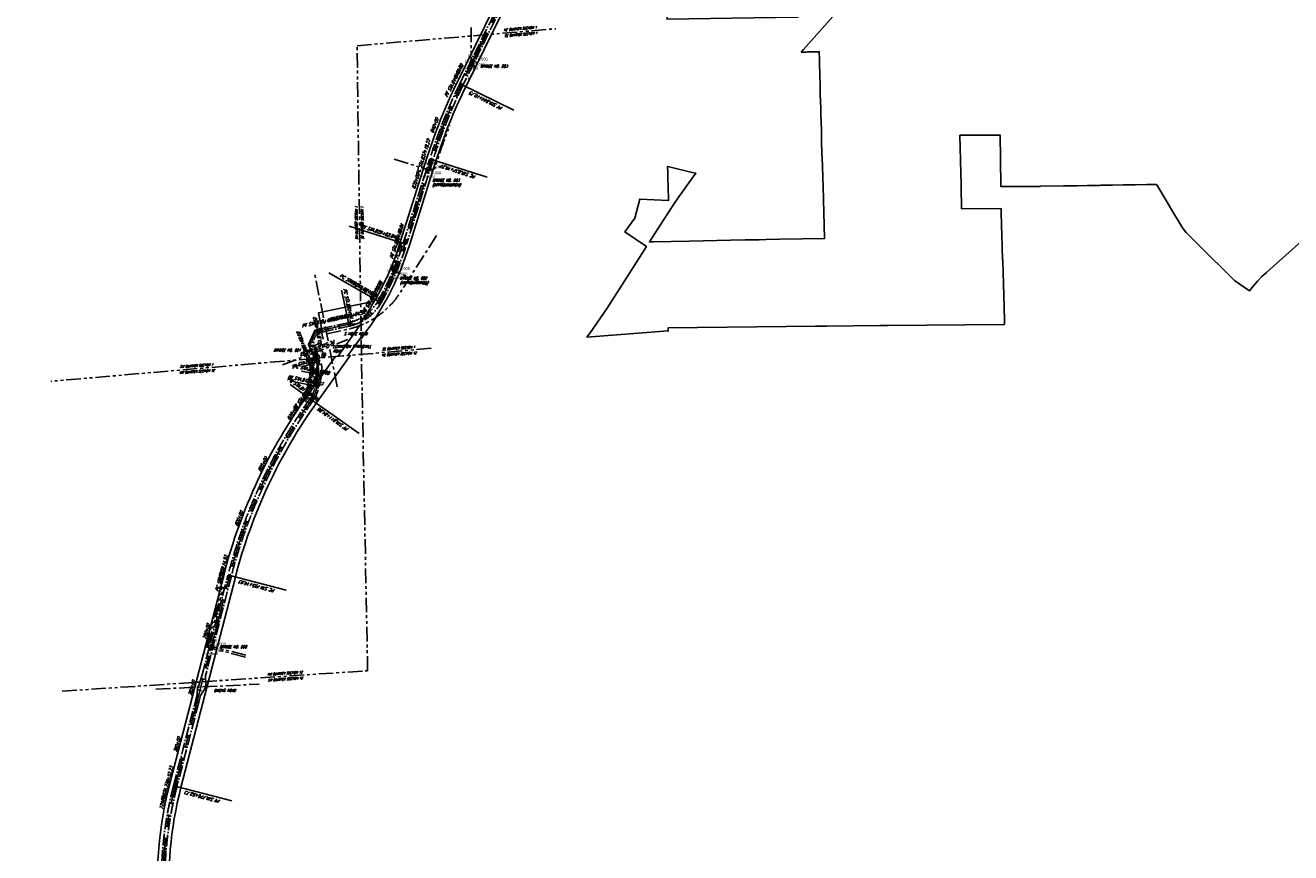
# Model space of a CAD drawing. Extents: x 161904 to 218308, y 394427 to 489441.
# Tile 3 of 19: x 166778 to 177612, y 436439 to 443521. Entities that reach past the tile are written whole.
import ezdxf
from ezdxf.enums import TextEntityAlignment as Align

# ---------------------------------------------------------------- set-up
doc = ezdxf.new("R2010")
doc.units = 0
doc.header["$LTSCALE"] = 200
doc.header["$MEASUREMENT"] = 0
for name, pattern in [('A-PHANTOM2', [1.25, 0.625, -0.125, 0.125, -0.125, 0.125, -0.125]), ('DR_X_EDGE OF WATER', [1.25, 0.625, -0.125, 0.125, -0.125, 0.125, -0.125]), ('GE_X_CENTERLINE 2', [1, 0.625, -0.125, 0.125, -0.125]), ('GE_X_CENTERLINE 4', [3.5, 2, -0.5, 0.5, -0.5]), ('RW_P_Const. Limits 1', [0.7, 0.5, -0.1, 0, -0.1]), ('X_Existing 4', [0.1875, 0.125, -0.0625])]:
    doc.linetypes.add(name, pattern=pattern)
doc.layers.get('0').update_dxf_attribs({"linetype": 'CONTINUOUS'})
for name, color, linetype in [('0_CJS_WORK', 40, 'CONTINUOUS'), ('BR_X_BRIDGE', 210, 'X_Existing 4'), ('DV_X_CORP', 2, 'Dv_X_Corp. Line 3'), ('DV_X_SECTION_LINE', 2, 'A-PHANTOM2'), ('GE_X_CL_100_SCALE', 2, 'GE_X_CENTERLINE 4'), ('GE_X_CL_ROAD', 2, 'GE_X_CENTERLINE 2'), ('GE_X_TEXT', 2, 'CONTINUOUS'), ('HY_X_WATER_EDGE', 124, 'DR_X_EDGE OF WATER'), ('PNTDESC', 3, 'CONTINUOUS'), ('PNTELEV', 5, 'CONTINUOUS'), ('PNTNO', 7, 'CONTINUOUS'), ('PNTS_Abutment', 1, 'CONTINUOUS'), ('RW_P_CLIMITS', 110, 'RW_P_Const. Limits 1'), ('RW_X_RW', 220, 'RW_X_Ex RW')]:
    doc.layers.add(name, color=color, linetype=linetype)
doc.styles.add('LINETYPE', font='romans.shx', dxfattribs={"width": 0.9})
doc.styles.add('PTXT', font='TXT')
doc.styles.add('romans', font='romans.shx', dxfattribs={"width": 0.75, "oblique": 22.5})
doc.linetypes.add('Dv_X_Corp. Line 3', pattern='A,0.175,-0.01,["/",LINETYPE,S=0.1,R=0,X=-0.01,Y=0.034],-0.01,0.175,-0.01,["/",LINETYPE,S=0.05,R=0,X=-0.005,Y=0.017],-0.01', length=0.39)
doc.linetypes.add('RW_X_Ex RW', pattern='A,1,-0.25,1,-0.25,1,-0.25,1,-0.25,["Ex. R/W",LINETYPE,S=0.1,R=0,X=-0.195,Y=-0.05],-0.5', length=5.5)

# ---------------------------------------------------------------- blocks, each defined once
blk = doc.blocks.new('SPT4')
at = {"color": 0, "linetype": 'Continuous'}
blk.add_circle((0, 0), 0.5, dxfattribs=at)
blk = doc.blocks.new('SRVPNO1')
at = {"layer": 'PNTDESC', "style": 'PTXT'}
blk.add_attdef('DESC2', text='', height=1, dxfattribs=at).set_placement((0, -1.75), align=Align.CENTER)
at = {"layer": 'PNTELEV', "style": 'PTXT'}
blk.add_attdef('ELEV2', (1.5, -0.5), '', height=1, dxfattribs=at)
at = {"layer": 'PNTNO', "style": 'PTXT'}
blk.add_attdef('PT#', text='', height=1, dxfattribs=at).set_placement((0, 0.75), align=Align.CENTER)

msp = doc.modelspace()

# ---------------------------------------------------------------- linework, layer by layer
at = {"layer": 'BR_X_BRIDGE'}
for p, q in [((169946, 441443), (169925, 441394)), ((169925, 441394), (169934, 441390)), ((169934, 441390), (169955, 441439)), ((169955, 441439), (169946, 441443)), ((168371, 438225), (168358, 438174)), ((168358, 438174), (168367, 438171)), ((168367, 438171), (168381, 438222)), ((168381, 438222), (168371, 438225))]:
    msp.add_line(p, q, dxfattribs=at)
for points in [[(170588, 443187), (170612, 443235), (170625, 443228), (170602, 443180)], [(170240, 442308), (170224, 442257), (170214, 442260), (170230, 442311)], [(169268, 440716), (169258, 440712), (169252, 440729), (169261, 440733)]]:
    msp.add_lwpolyline(points, close=True, dxfattribs=at)
at = {"layer": 'DV_X_CORP', "flags": 128}
msp.add_lwpolyline([(177335, 448245), (177338, 448245), (177386, 448226), (177400, 448207), (177423, 448176), (177423, 448176), (177466, 448117), (177475, 448094), (177486, 448070), (177497, 448047), (177509, 448024), (177512, 448019), (177522, 448002), (177535, 447980), (177549, 447958), (177563, 447937), (177578, 447916), (177594, 447895), (177610, 447875), (177615, 447870), (177627, 447855), (177644, 447836), (177662, 447817), (177771, 447694), (177811, 447649), (177866, 447588), (177891, 447570), (178091, 447349), (178101, 447281), (178121, 447259), (177492, 446696), (177279, 446503), (177241, 446467), (177068, 446312), (177029, 446279), (177028, 446278), (177016, 446267), (176994, 446249), (176440, 445865), (175789, 445420), (175106, 444972), (175069, 444947), (175053, 445480), (172228, 445448), (172273, 443574), (173387, 443592), (173569, 443660), (173749, 443662), (173693, 443598), (173442, 443315), (173422, 443293), (173463, 443293), (173476, 443294), (173576, 443295), (173578, 443233), (173579, 443157), (173580, 443132), (173581, 443067), (173582, 443032), (173583, 442975), (173584, 442930), (173588, 442810), (173588, 442800), (173590, 442740), (173591, 442709), (173594, 442609), (173595, 442582), (173596, 442527), (173599, 442426), (173600, 442379), (173602, 442324), (173602, 442319), (173605, 442217), (173608, 442142), (173621, 441698), (173238, 441690), (173120, 441687), (173060, 441686), (172942, 441684), (172817, 441681), (172699, 441679), (172581, 441676), (172463, 441674), (172157, 441667), (172121, 441667), (172244, 441859), (172319, 441972), (172360, 442032), (172402, 442092), (172426, 442126), (172431, 442133), (172437, 442141), (172520, 442255), (172488, 442262), (172278, 442314), (172277, 442314), (172278, 442263), (172280, 442211), (172282, 442141), (172286, 442023), (172040, 442034), (171996, 441872), (171912, 441753), (172096, 441627), (171760, 441100), (171613, 440889), (171586, 440851), (172283, 440906), (172283, 440932), (173544, 440945), (173641, 440946), (174095, 440951), (174162, 440951), (175161, 440961), (175161, 440998), (175158, 441108), (175155, 441208), (175152, 441308), (175149, 441407), (175146, 441507), (175145, 441517), (175142, 441617), (175142, 441636), (175140, 441717), (175137, 441817), (175134, 441917), (175133, 441953), (174794, 441952), (174791, 442142), (174790, 442158), (174788, 442259), (174786, 442364), (174780, 442580), (175125, 442580), (175127, 442378), (175130, 442142), (175252, 442142), (175297, 442142), (175468, 442143), (175468, 442145), (175668, 442147), (175768, 442148), (175787, 442148), (175870, 442149), (175965, 442151), (175975, 442151), (175987, 442152), (176079, 442153), (176087, 442153), (176179, 442155), (176200, 442155), (176279, 442157), (176379, 442159), (176463, 442160), (176474, 442143), (176554, 442008), (176587, 441954), (176686, 441788), (176700, 441767), (176717, 441748), (176771, 441695), (176817, 441649), (177130, 441338), (177243, 441259), (177259, 441248), (177293, 441291), (177328, 441331), (177366, 441370), (177406, 441407), (177490, 441482), (177810, 441767), (177825, 441320), (177836, 441019), (177900, 441020), (178000, 441021), (178100, 441023), (178167, 441024), (178200, 441023), (178300, 441020), (178400, 441017), (178501, 441014), (178601, 441011), (178631, 441010), (178650, 441009), (179054, 441005), (179113, 441004), (179505, 440999), (179778, 440995), (179856, 440994), (179961, 440993), (180066, 440992), (180171, 440991), (180269, 440990), (180411, 440990), (180502, 440992), (180503, 440932), (180504, 440837), (180505, 440747), (180506, 440657), (180506, 440567), (180508, 440471), (180508, 440385), (180511, 440325), (180511, 440256), (180368, 440228), (180308, 440216), (180216, 440198), (180139, 440183), (180105, 440185), (180061, 440187), (180017, 440190), (179977, 440192), (179929, 440196), (179897, 440198), (179841, 440203), (179797, 440206), (179753, 440209), (179697, 440214), (179670, 440216), (179610, 440220), (179597, 440221), (179577, 440223), (179519, 440249), (179508, 440254), (179505, 440376), (179197, 440397), (179191, 440400), (179186, 440418), (179184, 440428), (179178, 440450), (179114, 440450), (179114, 440482), (179113, 440544), (179113, 440566), (179112, 440634), (179112, 440647), (179111, 440724), (179108, 440735), (179090, 440804), (179045, 440975), (179003, 440975), (178865, 440977), (178764, 440978), (178647, 440979), (178595, 440981), (178545, 440982), (178549, 440751), (178449, 440755), (178211, 440762), (177841, 440759), (177853, 439953), (177855, 439852), (177856, 439755), (177858, 439658), (177859, 439561), (177861, 439464), (177862, 439367), (177864, 439270), (177865, 439173), (177867, 439076), (177868, 439016), (177871, 438809), (177871, 438802), (177874, 438588), (177875, 438565), (177875, 438528), (177878, 438344), (177879, 438320), (177882, 438089), (177895, 437297), (178762, 437296), (179087, 437296), (180194, 437294), (180550, 437294), (180551, 437206), (180552, 437116), (180553, 437026), (180555, 436936), (180556, 436846), (180556, 436794), (180557, 436756), (180558, 436694), (180558, 436666), (180559, 436576), (180560, 436486), (180562, 436396), (180563, 436256), (180564, 436231), (180565, 436104), (180566, 436036), (180567, 435983), (180568, 435938), (180569, 435805), (180571, 435709), (180572, 435632), (183241, 435638), (183209, 437677), (183067, 437676), (183007, 437676), (182882, 437676), (182807, 437675), (182794, 437675), (182705, 437675), (182617, 437675), (182558, 437675), (182528, 437675), (182440, 437674), (182386, 437674), (182351, 437674), (182263, 437674), (182211, 437674), (182174, 437674), (182141, 437673), (182086, 437673), (182071, 437673), (181997, 437673), (181936, 437673), (181909, 437673), (181826, 437673), (181820, 437673), (181680, 437672), (181672, 437873), (181669, 437948), (181668, 437978), (181662, 438038), (181906, 438044), (181915, 438044), (181924, 438043), (181934, 438041), (181943, 438039), (181952, 438036), (181961, 438032), (181969, 438028), (181977, 438022), (181985, 438016), (181992, 438010), (181998, 438003), (182004, 437995), (182010, 437987), (182014, 437979), (182018, 437970), (182021, 437961), (182023, 437951), (182025, 437942), (182026, 437932), (182026, 437927), (182028, 437921), (182030, 437915), (182033, 437910), (182036, 437905), (182041, 437901), (182045, 437897), (182050, 437894), (182056, 437892), (182062, 437890), (182068, 437889), (182074, 437889), (182076, 437889), (182138, 438035), (182208, 438034), (182208, 438044), (182205, 438179), (182202, 438314), (182136, 438314), (182036, 438315), (181936, 438315), (181836, 438315), (181652, 438315), (181644, 438523), (181645, 438583), (181626, 439268), (181828, 439269), (181825, 439373), (181922, 439374), (182000, 439375), (182079, 439376), (182075, 439543), (182275, 439544), (182273, 439645), (182325, 439646), (182373, 439646), (182443, 439647), (182473, 439647), (182573, 439648), (182580, 439648), (182636, 439648), (182673, 439649), (182771, 439649), (182873, 439650), (182887, 439650), (182967, 439651), (182973, 439651), (183073, 439652), (183177, 439653), (183198, 438313), (185220, 438318), (185225, 437988), (184928, 437993), (184928, 437987), (184928, 437933), (184943, 436800), (184944, 436740), (184959, 435637), (185895, 435637), (185911, 434271), (185916, 433890), (186775, 433891), (186813, 433926), (187239, 434372), (187246, 434379), (187417, 434551), (187434, 434567), (187458, 434581), (187512, 434613), (187521, 434621), (187538, 434636), (187697, 434777), (187712, 434790), (187855, 434917), (187868, 434927), (188069, 435105), (188124, 435154), (188330, 435336), (188332, 435338), (188392, 435427), (188566, 435604), (188574, 434956), (188437, 434808), (188443, 434759), (188396, 434557), (188241, 434121), (188159, 433892), (188294, 433893), (188288, 434061), (188551, 434061), (188581, 434061), (188585, 434061), (188586, 433978), (188587, 433893), (188595, 433211), (188891, 433210), (188887, 432956), (189937, 432966), (190320, 432970), (190303, 433837), (190294, 434322), (191228, 434331), (191210, 435410), (191207, 435627), (191007, 435629), (190596, 435631), (190311, 435629), (190291, 436452), (190036, 436251), (189933, 436135), (189910, 436115), (189897, 436648), (189890, 436953), (189145, 436958), (188942, 436959), (188920, 436960), (188757, 436961), (188574, 436962), (188544, 436962), (188536, 437501), (188506, 437501), (187245, 437498), (186607, 437496), (185875, 437494), (185864, 438319), (185828, 441014), (185994, 441015), (186157, 441015), (186486, 441018), (186743, 441019), (186815, 441020), (187137, 441020), (187130, 441222), (187119, 441583), (187111, 441817), (187109, 441890), (187101, 442147), (187100, 442182), (187098, 442231), (187095, 442325), (187152, 442326), (187212, 442326), (187243, 442326), (187272, 442326), (187337, 442326), (187397, 442326), (187462, 442326), (187522, 442327), (187534, 442327), (187613, 442327), (187689, 442327), (187700, 442327), (187747, 442327), (187839, 442328), (187904, 442328), (187994, 442328), (188061, 442328), (188147, 442328), (188213, 442329), (188219, 442329), (188375, 442329), (188383, 442329), (188380, 442481), (188378, 442562), (188376, 442644), (188375, 442676), (188372, 442735), (188367, 442817), (188359, 442962), (188356, 443122), (188356, 443210), (188356, 443271), (188355, 443423), (188355, 443464), (188354, 443524), (188354, 443584), (188353, 443674), (188413, 443675), (188883, 443688), (188972, 443691), (189044, 443693), (189117, 443695), (189190, 443697), (189212, 443103), (189285, 443106), (189357, 443108), (189431, 443111), (189433, 443051), (189379, 443049), (189387, 442547), (189303, 442544), (189212, 442540), (189122, 442537), (189031, 442533), (188937, 442530), (188946, 442148), (188949, 442030), (190647, 442088), (190650, 442116), (190653, 442149), (190654, 442161), (190658, 442206), (190844, 443744), (190904, 444240), (190942, 444645), (190945, 444692), (190947, 444748), (190949, 444804), (190949, 444860), (190949, 444916), (190948, 444972), (190947, 445028), (190944, 445084), (190941, 445140), (190937, 445196), (190932, 445252), (190926, 445308), (190920, 445363), (190913, 445419), (190905, 445475), (190896, 445530), (190886, 445585), (190876, 445640), (190865, 445695), (190853, 445750), (190840, 445805), (190826, 445859), (190812, 445913), (190797, 445967), (190781, 446021), (190765, 446075), (190747, 446128), (190600, 446545), (190871, 446550), (190985, 446551), (191244, 446556), (191559, 446561), (191742, 446564), (192069, 446564), (192560, 446575), (192725, 446578), (193368, 446593), (193368, 446613), (193368, 446728), (193379, 449178), (193380, 449298), (193380, 449318), (193381, 449438), (193381, 449565), (193382, 449719), (193382, 449768), (193333, 449833), (193190, 450021), (193093, 450150), (193033, 450220), (192909, 450367), (192859, 450426), (192824, 450498), (192819, 450513), (192814, 450528), (192810, 450543), (192807, 450558), (192804, 450574), (192802, 450589), (192801, 450605), (192801, 450620), (192801, 450636), (192802, 450651), (192804, 450667), (192806, 450682), (192808, 450692), (192810, 450703), (192820, 450753), (192833, 450814), (192836, 450831), (192837, 450835), (192839, 450853), (192840, 450870), (192841, 450888), (192841, 450907), (192841, 450923), (192838, 450942), (192833, 450975), (192826, 451012), (192820, 451047), (192812, 451082), (192804, 451117), (192795, 451152), (192785, 451186), (192779, 451213), (192700, 451429), (192666, 451563), (192647, 451623), (192628, 451683), (192607, 451742), (192587, 451802), (192565, 451861), (192543, 451920), (192516, 451989), (192593, 452061), (192652, 452192), (192652, 452192), (192812, 452190), (192812, 452180), (192842, 452180), (193112, 452176), (193112, 452151), (193113, 452036), (193161, 452035), (193221, 452034), (193392, 452032), (193392, 452002), (196017, 452035), (196017, 452152), (196032, 454129), (196035, 454335), (197240, 453480), (198328, 452707), (198311, 452683), (198711, 452399), (199005, 452188), (199054, 452153), (199159, 452077), (201136, 450653), (201153, 450641), (201620, 450305), (201881, 450485), (202051, 450663), (202253, 451295), (202275, 451364), (202166, 451472), (202300, 451742), (202189, 451848), (202114, 451985), (202125, 452002), (202141, 452027), (202035, 452131), (202235, 452135), (202272, 452154), (202482, 452263), (202960, 452365), (203788, 452324), (203770, 452390), (203201, 452418), (203028, 452427), (202637, 452369), (202635, 452389), (202628, 452449), (202570, 452999), (202243, 452940), (202147, 453228), (202141, 453245), (202011, 453607), (201950, 453776), (201498, 453572), (201278, 453472), (201321, 453401), (201362, 453331), (201404, 453259), (201443, 453191), (201482, 453121), (201520, 453050), (201536, 453021), (201510, 453007), (201483, 452992), (201124, 452797), (201031, 452837), (200995, 453138), (200994, 453147), (201170, 453145), (201100, 453265), (201271, 453367), (201229, 453437), (201187, 453506), (201144, 453574), (201132, 453593), (200971, 453483), (200915, 453565), (200561, 453322), (200577, 453150), (200565, 453150), (199959, 453156), (199941, 453129), (199800, 452927), (199684, 452918), (199565, 452908), (199269, 452929), (199112, 452938), (198910, 452998), (198777, 453059), (198710, 453096), (198640, 453146), (198322, 453377), (198165, 453541), (197978, 453842), (197861, 454030), (197714, 454247), (197623, 454423), (197495, 454597), (197333, 454745), (197239, 454830), (197222, 454845), (197125, 454905), (196999, 454978), (196931, 455044), (196843, 455130), (196806, 455163), (196748, 455215), (196596, 455340), (196575, 455358), (196353, 455545), (196211, 455666), (196176, 455695), (196161, 455707), (196104, 455707), (196074, 455708), (196071, 455708), (196044, 455709), (195765, 455720), (195484, 455731), (195115, 455764), (195043, 455799), (194991, 455823), (194689, 455968), (194691, 455934), (194709, 455417), (194710, 455392), (194710, 455384), (194565, 455489), (194216, 455740), (194218, 455848), (193430, 456416), (193451, 457348), (194547, 457360), (194536, 457835), (194474, 457834), (194267, 457832), (194252, 457834), (194001, 457864), (193988, 458304), (194132, 458308), (194465, 458311), (194465, 458491), (194465, 458525), (194465, 458559), (194465, 458593), (194464, 458643), (194284, 458641), (194264, 458639), (194043, 458637), (194042, 458883), (193792, 458877), (193792, 458857), (193690, 458855), (193689, 458988), (193602, 458988), (193605, 459273), (193582, 459273), (193585, 459592), (194065, 459609), (194067, 459809), (194069, 460025), (194009, 460025), (194020, 460541), (194020, 460573), (194114, 460605), (194178, 460627), (194257, 460654), (194268, 460658), (194287, 460664), (194304, 460671), (194305, 460672), (194324, 460681), (194342, 460690), (194343, 460690), (194361, 460700), (194378, 460710), (194379, 460711), (194395, 460721), (194412, 460733), (194413, 460734), (194428, 460746), (194444, 460758), (194445, 460759), (194460, 460772), (194474, 460786), (194475, 460787), (194489, 460801), (194502, 460816), (194503, 460817), (194514, 460830), (194633, 460977), (194673, 461026), (194687, 461045), (194701, 461064), (194714, 461083), (194727, 461104), (194739, 461124), (194751, 461145), (194761, 461166), (194771, 461188), (194781, 461209), (194789, 461232), (194797, 461254), (194805, 461277), (194811, 461299), (194817, 461322), (194822, 461345), (194826, 461369), (194830, 461392), (194833, 461416), (194837, 461462), (194837, 461463), (194837, 461550), (195214, 461414), (195282, 461389), (195359, 461382), (195536, 461364), (195539, 461800), (195084, 461812), (195071, 461851), (195071, 461948), (195014, 461949), (195014, 461919), (194884, 461920), (194853, 461920), (194857, 461936), (194863, 461955), (194863, 461956), (194870, 461975), (194877, 461993), (194877, 461994), (194885, 462012), (194894, 462029), (194894, 462030), (194903, 462048), (194913, 462065), (194914, 462066), (194924, 462082), (194935, 462098), (194936, 462099), (194947, 462115), (194960, 462130), (194960, 462131), (194973, 462146), (194980, 462152), (194980, 462152), (195166, 462344), (195352, 462162), (195406, 462217), (195421, 462201), (195534, 462316), (195530, 462722), (195697, 462724), (195803, 462725), (195862, 462726), (195966, 462727), (196076, 462728), (196075, 462758), (196075, 462878), (196075, 462933), (196075, 463091), (196075, 463167), (196074, 463258), (196074, 463308), (196073, 463358), (196073, 463408), (196072, 463468), (196072, 463514), (196071, 463564), (196071, 463614), (196071, 463664), (196070, 463714), (196070, 463764), (196069, 463814), (196069, 463864), (196069, 463914), (196068, 463964), (196068, 464014), (196067, 464064), (196067, 464114), (196067, 464164), (196066, 464214), (196066, 464266), (196065, 464329), (196062, 464389), (196061, 464468), (196061, 464525), (196061, 464585), (196060, 464645), (196060, 464705), (196060, 464765), (196064, 465111), (196067, 465362), (196069, 465499), (196058, 465879), (195175, 465857), (194723, 465846), (194477, 465792), (194377, 465791), (194313, 465790), (194129, 465787), (194012, 465788), (193491, 465792), (193395, 465793), (193388, 466626), (192923, 466615), (192918, 466890), (192718, 466885), (192715, 467042), (192715, 467067), (192195, 467046), (192199, 466839), (192202, 466700), (192205, 466510), (192207, 466393), (192208, 466368), (192208, 466355), (191872, 466661), (191728, 466769), (191410, 467006), (191030, 466355), (190885, 466104), (190815, 465984), (190779, 465921), (190847, 465926), (190980, 465934), (191750, 465983), (192077, 465988), (192215, 465993), (192219, 465772), (191617, 465762), (190876, 465754), (190798, 465754), (190683, 465752), (190667, 465727), (190490, 465720), (190441, 465718), (190189, 465705), (190104, 465701), (189909, 465694), (190022, 466121), (190042, 466121), (190243, 466635), (190279, 466729), (190263, 466728), (190283, 466779), (190402, 467115), (190644, 467116), (190644, 467106), (191477, 467116), (191541, 467226), (191773, 467625), (191962, 467959), (192183, 468328), (192225, 468398), (192291, 468509), (192358, 468620), (192425, 468730), (192493, 468840), (192529, 468892), (192597, 468999), (192665, 469105), (192733, 469211), (192802, 469317), (192872, 469422), (192923, 469499), (193280, 470049), (193359, 470164), (193354, 470685), (193354, 470691), (193351, 471000), (191664, 471826), (191693, 472148), (191693, 472152), (191793, 473285), (191997, 473290), (192180, 473294), (192302, 473297), (192734, 473307), (192813, 473309), (193332, 473322), (193334, 476007), (194530, 476039), (194484, 476249), (194464, 476342), (194401, 476638), (194377, 476761), (194299, 477219), (194276, 477369), (194260, 477513), (194260, 477643), (194268, 477748), (194272, 477790), (194280, 477880), (193978, 477878), (194011, 478518), (194011, 478529), (194012, 478541), (194107, 478531), (194122, 478833), (194540, 478837), (194713, 479323), (194748, 479421), (194756, 479444), (194908, 479856), (194915, 479873), (194923, 479891), (194927, 479900), (194931, 479906), (194939, 479920), (194948, 479934), (194957, 479948), (194958, 479948), (194962, 479955), (194973, 479968), (194984, 479981), (194995, 479993), (195007, 480004), (195020, 480016), (195116, 480097), (195096, 480107), (194699, 480301), (194694, 480848), (195294, 480243), (195439, 480373), (195075, 480736), (195343, 480954), (195696, 480601), (195902, 480840), (196378, 481530), (196092, 481527), (196097, 482155), (196103, 482837), (195383, 482832), (195378, 482155), (195372, 481522), (193376, 481506), (193377, 482154), (193380, 484164), (193380, 484194), (193242, 484201), (193141, 484204), (193025, 484206), (193013, 484206), (192996, 484207), (192975, 484207), (192937, 484206), (192815, 484203), (192815, 484233), (192811, 485311), (191606, 485299), (191546, 485298), (191401, 485297), (191404, 485090), (191418, 484169), (191179, 484166), (191130, 484165), (190954, 484163), (190696, 484161), (190688, 484656), (190686, 484807), (190670, 485813), (190180, 485809), (189782, 485805), (189492, 485802), (189186, 485799), (188958, 485796), (188792, 485795), (188787, 486170), (188786, 486241), (188783, 486510), (188779, 486800), (187978, 486791), (187975, 486980), (187945, 486980), (187810, 486979), (187808, 487117), (187638, 487116), (187635, 487340), (187977, 487342), (187973, 487553), (187307, 487549), (187277, 489441), (187224, 489440), (185277, 489431), (185293, 488428), (183324, 488413), (183325, 488350), (182625, 488345), (182610, 489405), (180561, 489365), (180592, 486704), (181970, 486730), (181987, 485374), (181986, 485453), (182644, 485476), (182664, 485476), (182665, 485431), (182674, 484735), (183658, 484745), (183683, 484090), (183685, 484037), (183686, 484014), (184137, 484004), (184144, 484004), (184150, 484003), (184157, 484001), (184162, 483999), (184157, 483613), (183657, 483609), (184443, 482813), (184752, 482494), (184792, 482454), (185086, 482150), (185346, 481882), (185362, 481863), (185373, 481841), (185380, 481818), (185383, 481793), (185386, 481423), (185259, 481422), (182718, 481401), (181385, 481384), (180966, 481379), (180997, 478704), (179429, 478688), (179560, 478415), (179941, 478423), (180184, 477906), (180265, 477609), (180240, 477592), (180317, 477441), (180086, 477328), (180844, 475857), (180860, 475824), (180920, 475701), (181070, 475702), (181353, 475706), (181993, 475720), (182001, 475028), (182007, 474537), (182008, 474369), (182029, 474369), (182023, 474817), (182590, 474774), (182637, 474375), (182669, 474375), (182671, 474181), (182671, 474160), (184714, 474234), (184709, 474453), (184702, 474784), (184694, 475114), (184081, 475096), (183759, 475087), (183437, 475077), (183115, 475068), (182661, 475055), (182653, 475700), (182653, 475730), (185339, 475811), (185346, 475511), (185354, 475133), (185358, 474971), (185360, 474861), (185361, 474808), (185369, 474478), (185377, 474139), (185384, 473819), (185385, 473754), (185400, 473118), (182684, 473028), (180731, 472996), (180739, 473019), (180819, 473248), (181187, 474306), (181197, 474342), (181203, 474366), (181209, 474390), (181215, 474414), (181220, 474439), (181224, 474463), (181229, 474488), (181232, 474513), (181236, 474538), (181239, 474562), (181241, 474587), (181243, 474612), (181245, 474637), (181246, 474662), (181247, 474687), (181247, 474712), (181247, 474737), (181247, 474762), (181246, 474787), (181244, 474812), (181242, 474837), (181240, 474862), (181237, 474887), (181234, 474912), (181231, 474936), (181227, 474961), (181222, 474986), (181217, 475010), (181212, 475034), (181206, 475059), (181200, 475083), (181194, 475107), (181187, 475131), (180926, 475052), (180224, 475273), (180011, 475273), (180016, 475688), (177264, 475655), (177271, 474409), (177311, 474398), (177351, 474388), (177391, 474379), (177432, 474370), (177472, 474362), (177516, 474354), (177892, 474290), (177911, 474286), (177960, 474277), (178008, 474266), (178057, 474255), (178105, 474243), (178153, 474230), (178201, 474217), (178248, 474203), (178297, 474187), (179005, 473935), (179046, 473919), (179098, 473898), (179149, 473877), (179200, 473855), (179251, 473833), (179301, 473810), (179351, 473786), (179401, 473762), (179451, 473737), (179500, 473711), (179549, 473685), (179597, 473658), (179942, 473452), (179988, 473424), (179983, 473011), (179981, 472382), (179981, 472321), (179980, 472147), (179979, 471813), (179975, 470400), (179971, 469022), (180002, 467651), (180010, 467212), (180017, 466830), (180019, 466680), (180024, 466429), (180029, 466143), (179653, 466139), (179686, 464967), (177406, 464938), (177335, 467593), (177232, 467591), (174657, 467556), (174655, 467867), (174654, 467929), (174651, 468426), (175089, 468433), (175703, 469214), (175623, 469280), (175588, 469308), (175336, 468998), (175018, 469240), (175270, 469551), (175144, 469634), (175179, 469683), (175202, 469716), (175293, 469757), (175325, 469802), (175632, 469631), (175598, 469557), (175568, 469582), (175461, 469449), (175443, 469425), (175478, 469398), (175492, 469387), (175535, 469353), (175556, 469335), (175574, 469359), (175596, 469342), (175641, 469304), (175792, 469509), (175807, 469852), (175956, 470065), (176260, 470076), (176233, 469965), (176595, 469688), (176747, 470269), (176281, 470260), (176221, 470259), (176214, 471141), (175741, 471137), (175741, 471189), (175575, 471081), (175447, 470868), (175265, 470796), (175239, 470239), (174637, 470227), (174638, 470049), (174995, 469807), (174960, 469757), (174644, 469315), (174639, 469940), (174639, 469976), (174278, 470220), (174276, 470220), (174152, 470309), (174078, 470360), (174077, 470361), (174076, 470361), (174076, 470362), (174075, 470363), (174074, 470363), (174073, 470364), (174072, 470364), (174072, 470365), (174071, 470365), (174070, 470366), (174069, 470367), (174068, 470367), (174067, 470368), (174067, 470368), (174066, 470369), (174065, 470369), (174064, 470370), (174063, 470371), (174063, 470371), (174062, 470372), (174061, 470372), (174060, 470373), (174059, 470374), (174058, 470374), (174058, 470375), (174057, 470375), (174056, 470376), (174055, 470377), (174054, 470377), (174054, 470378), (174053, 470378), (174052, 470379), (174051, 470379), (174050, 470380), (174050, 470381), (174049, 470381), (174048, 470382), (174047, 470382), (174046, 470383), (174046, 470384), (174045, 470384), (174044, 470385), (174043, 470385), (174042, 470386), (174042, 470387), (174041, 470387), (174040, 470388), (174039, 470388), (174038, 470389), (174038, 470390), (174037, 470390), (174036, 470391), (174035, 470391), (174034, 470392), (174034, 470393), (174033, 470393), (174032, 470394), (174031, 470394), (174030, 470395), (174030, 470396), (174029, 470396), (174028, 470397), (174027, 470397), (174026, 470398), (174026, 470399), (174025, 470399), (174024, 470400), (174023, 470401), (174022, 470401), (174022, 470402), (174021, 470402), (174020, 470403), (174019, 470404), (174019, 470404), (174018, 470405), (174017, 470405), (174016, 470406), (174015, 470407), (174015, 470407), (174014, 470408), (174013, 470409), (174012, 470409), (174011, 470410), (174011, 470410), (174010, 470411), (174009, 470412), (174008, 470412), (174008, 470413), (174007, 470413), (174006, 470414), (174005, 470415), (174004, 470415), (174004, 470416), (174003, 470417), (174002, 470417), (174001, 470418), (174000, 470418), (174000, 470419), (173999, 470420), (173998, 470420), (173997, 470421), (173997, 470422), (173996, 470422), (173995, 470423), (173994, 470423), (173993, 470424), (173993, 470425), (173992, 470425), (173991, 470426), (173990, 470427), (173990, 470427), (173989, 470428), (173988, 470429), (173987, 470429), (173987, 470430), (173986, 470430), (173985, 470431), (173984, 470432), (173983, 470432), (173983, 470433), (173982, 470434), (173981, 470434), (173980, 470435), (173980, 470436), (173979, 470436), (173978, 470437), (173977, 470438), (173977, 470438), (173976, 470439), (173975, 470439), (173974, 470440), (173973, 470441), (173973, 470441), (173972, 470442), (173971, 470443), (173970, 470443), (173970, 470444), (173969, 470445), (173968, 470445), (173967, 470446), (173967, 470447), (173966, 470447), (173965, 470448), (173964, 470449), (173964, 470449), (173963, 470450), (173962, 470450), (173961, 470451), (173961, 470452), (173960, 470452), (173959, 470453), (173958, 470454), (173958, 470454), (173957, 470455), (173956, 470456), (173955, 470456), (173955, 470457), (173954, 470458), (173953, 470458), (173952, 470459), (173952, 470460), (173951, 470460), (173950, 470461), (173949, 470462), (173949, 470462), (173948, 470463), (173947, 470464), (173946, 470464), (173946, 470465), (173945, 470466), (173944, 470466), (173943, 470467), (173943, 470468), (173942, 470468), (173941, 470469), (173940, 470470), (173940, 470470), (173939, 470471), (173938, 470472), (173937, 470472), (173937, 470473), (173936, 470474), (173935, 470474), (173934, 470475), (173934, 470476), (173933, 470476), (173932, 470477), (173931, 470478), (173931, 470478), (173930, 470479), (173929, 470480), (173928, 470480), (173928, 470481), (173927, 470482), (173926, 470482), (173926, 470483), (173925, 470484), (173924, 470485), (173923, 470485), (173923, 470486), (173922, 470487), (173921, 470487), (173920, 470488), (173920, 470489), (173919, 470489), (173918, 470490), (173918, 470491), (173917, 470491), (173916, 470492), (173915, 470493), (173915, 470493), (173914, 470494), (173913, 470495), (173912, 470495), (173912, 470496), (173911, 470497), (173910, 470498), (173910, 470498), (173909, 470499), (173908, 470500), (173907, 470500), (173907, 470501), (173906, 470502), (173905, 470502), (173904, 470503), (173904, 470504), (173903, 470504), (173902, 470505), (173902, 470506), (173901, 470507), (173900, 470507), (173899, 470508), (173899, 470509), (173898, 470509), (173897, 470510), (173897, 470511), (173896, 470511), (173895, 470512), (173894, 470513), (173894, 470514), (173893, 470514), (173892, 470515), (173892, 470516), (173891, 470516), (173890, 470517), (173889, 470518), (173889, 470518), (173888, 470519), (173887, 470520), (173887, 470521), (173886, 470521), (173885, 470522), (173884, 470523), (173884, 470523), (173883, 470524), (173882, 470525), (173882, 470526), (173881, 470526), (173880, 470527), (173880, 470528), (173879, 470528), (173878, 470529), (173877, 470530), (173877, 470531), (173876, 470531), (173875, 470532), (173875, 470533), (173874, 470533), (173873, 470534), (173873, 470535), (173872, 470536), (173871, 470536), (173870, 470537), (173870, 470538), (173869, 470538), (173868, 470539), (173868, 470540), (173867, 470541), (173866, 470541), (173866, 470542), (173865, 470543), (173864, 470543), (173864, 470544), (173863, 470545), (173862, 470546), (173861, 470546), (173861, 470547), (173860, 470548), (173859, 470548), (173859, 470549), (173858, 470550), (173857, 470551), (173857, 470551), (173856, 470552), (173855, 470553), (173855, 470554), (173854, 470554), (173853, 470555), (173852, 470557), (173574, 470854), (173320, 471210), (173249, 471336), (173181, 471462), (173115, 471589), (173051, 471718), (172832, 472144), (172447, 472892), (172077, 473860), (170913, 474541), (168776, 475255), (168605, 475311), (168461, 475359), (168390, 475380), (168320, 475404), (168251, 475429), (168183, 475457), (168115, 475487), (168048, 475519), (167983, 475552), (167918, 475588), (167228, 475577), (166778, 475569), (166803, 472906), (166797, 472142), (166792, 471583), (167229, 471592), (167621, 471599), (168468, 471616), (168526, 470311), (168517, 469800), (169443, 469817), (169451, 470329), (172087, 470380), (172106, 467682), (172106, 467522), (172110, 465085), (172110, 464836), (172114, 462345), (172110, 462143), (172059, 459689), (172055, 459519), (172018, 456988), (172018, 456855), (172082, 454234), (172117, 451767), (173040, 451784), (172923, 451570), (174766, 451612), (174815, 448942), (174815, 448942), (175499, 448960), (175500, 448889), (175500, 448889), (175500, 448903), (175505, 448718), (175510, 448531), (175494, 448526), (175480, 448521), (175480, 448521), (175467, 448515), (175467, 448515), (175449, 448506), (175449, 448506), (175435, 448497), (175360, 448451), (175325, 448429), (175326, 448429), (175357, 448378), (175401, 448307), (175610, 448292), (175760, 448281), (175910, 448270), (176059, 448259), (176209, 448247), (176353, 448237), (176358, 448236), (176359, 448199), (176360, 448191), (176493, 448195), (176625, 448198), (176759, 448202), (176891, 448205), (176969, 448207), (176974, 448207), (176977, 448207), (177024, 448208), (177074, 448210), (177079, 448210), (177079, 448240), (177169, 448242), (177329, 448245)], close=True, dxfattribs=at)
at = {"layer": 'DV_X_SECTION_LINE'}
for p, q in [((169618, 443347), (171319, 443492)), ((169652, 440909), (169618, 443347)), ((169655, 440705), (169652, 440909)), ((170253, 440757), (169495, 440691)), ((169495, 440691), (166995, 440474)), ((169709, 437997), (169655, 440705)), ((168292, 437902), (169709, 437997)), ((167094, 437821), (168292, 437902))]:
    msp.add_line(p, q, dxfattribs=at)
at = {"layer": 'GE_X_CL_100_SCALE', "flags": 128}
msp.add_lwpolyline([(212166, 396111, 0.202852), (212713, 397352), (212713, 397352), (212713, 397352), (212713, 397352, 0.108764), (212549, 398152), (212549, 398152, 0.04547), (212421, 398382), (212421, 398382, 0.123492), (211780, 398950), (210023, 399862), (208345, 400727, 0.110524), (205706, 401416), (202414, 401533), (201503, 401565, -0.095566), (199220, 402090, -0.015383), (199109, 402143), (198881, 402261, -0.005658), (198757, 402327), (195553, 404082, 0.031494), (195496, 404109, -0.031411), (195418, 404145), (194898, 404430, -0.064889), (193463, 405477), (191483, 407359, -0.036524), (190920, 407977), (190785, 408149, 0.203646), (189477, 408871), (189405, 408878, -0.085862), (188721, 409070), (188036, 409397, 0.110077), (187497, 409521), (187495, 409521, 0.020424), (186931, 409501), (186931, 409501), (185318, 409380, -0.284033), (182689, 410742), (181107, 413386), (180012, 415218, 0.102147), (178668, 416681), (176758, 418057, -0.048711), (176340, 418425), (173844, 421095, -0.063768), (173419, 421685), (171330, 425537, -0.308633), (171339, 425632), (171350, 425645, 0.308709), (171363, 425768), (171064, 426320, 0.209681), (170994, 426374, -0.192237), (170928, 426422), (170568, 426990, 0.226969), (170488, 427040), (170486, 427040, -0.227282), (170406, 427091), (170406, 427091), (169978, 427768, -0.09406), (169701, 428472), (169586, 429073, -0.162829), (169599, 429167), (169629, 429229, 0.173462), (169641, 429330), (169620, 429421, 0.11918), (169600, 429461), (169477, 429605, -0.093546), (169448, 429656), (169448, 429656), (169328, 430006, -0.063178), (169231, 430475), (169221, 430600, 0.06482), (169213, 430638, -0.06482), (169205, 430675), (169186, 430921, -0.06482), (169188, 430960), (169188, 430960, 0.06482), (169190, 430998), (169061, 432631, 0.083668), (168856, 433451), (168231, 434879, -0.036508), (168073, 435329), (168073, 435329, 0.127445), (168029, 435405), (167803, 435636), (167803, 435636, -0.393695), (167802, 435705), (167802, 435705), (167941, 435861, 0.203664), (167967, 435939), (167967, 435939, -0.082651), (168062, 437009), (168528, 438812, -0.091606), (169229, 440317), (169229, 440317, 0.104607), (169278, 440431), (169298, 440530, 0.143769), (169288, 440649), (169239, 440776, -0.46004), (169311, 440910), (169549, 440962, 0.212662), (169811, 441154), (169811, 441154, 0.052964), (170028, 441652), (170028, 441652), (170255, 442373, -0.037877), (170512, 443015), (171840, 445718, 0.082591), (171854, 445765), (171859, 445804, -0.229485), (171878, 445833), (171923, 445860, 0.230976), (171942, 445890), (171945, 445912, -0.084017), (171959, 445960), (172014, 446072, 0.115819), (172405, 447771), (172399, 449065, -0.092061), (172409, 449119, 0.092061), (172419, 449173), (172416, 449707, 0.092061), (172406, 449761, -0.092061), (172396, 449815), (172395, 449921, -0.12717), (172719, 451198), (173072, 451842, 0.101362), (173478, 453156), (173526, 453652, -0.122238), (174263, 455731), (174835, 456597, -0.024427), (175098, 456955), (175385, 457309, 0.080263), (175715, 457884), (175819, 458159, -0.162217), (176675, 459212), (180210, 461459, -0.181266), (182026, 461842), (184003, 461541)], format="xyb", dxfattribs=at)
at = {"layer": 'GE_X_CL_ROAD', "flags": 128}
msp.add_lwpolyline([(169358, 440882), (169531, 440918, 0.20188), (169988, 441234), (170308, 441736)], format="xyb", dxfattribs=at)
at = {"layer": 'GE_X_CL_ROAD'}
for points in [[(169448, 440428), (169253, 441409)], [(167896, 437839), (168780, 437882)]]:
    msp.add_lwpolyline(points, dxfattribs=at)
at = {"layer": 'GE_X_TEXT'}
for p, q in [((170512, 443015), (170961, 442794)), ((170255, 442373), (170732, 442223)), ((170028, 441652), (169551, 441802)), ((169811, 441154), (169376, 441402)), ((169811, 441154), (169551, 441302)), ((169549, 440962), (169485, 441254)), ((169311, 440910), (169327, 440836)), ((169239, 440776), (169309, 440803)), ((169288, 440649), (169140, 440591)), ((169298, 440530), (169142, 440561)), ((169229, 440317), (169045, 440448)), ((169278, 440431), (169058, 440476)), ((169229, 440317), (169636, 440027)), ((168528, 438812), (169012, 438686)), ((168062, 437009), (168546, 436884))]:
    msp.add_line(p, q, dxfattribs=at)
for points in [[(170715, 443460), (170740, 443448)], [(170671, 443370), (170696, 443358)], [(170627, 443280), (170652, 443268)], [(170583, 443191), (170608, 443178)], [(170499, 443021), (170524, 443009)], [(170539, 443101), (170564, 443089)], [(170452, 442921), (170477, 442909)], [(170495, 443011), (170520, 442999)], [(170411, 442829), (170436, 442818)], [(170372, 442737), (170397, 442726)], [(170335, 442643), (170361, 442633)], [(170300, 442549), (170326, 442540)], [(170242, 442378), (170268, 442369)], [(170267, 442455), (170293, 442446)], [(170206, 442264), (170233, 442255)], [(170236, 442359), (170263, 442351)], [(170176, 442168), (170203, 442160)], [(170146, 442073), (170172, 442065)], [(170116, 441978), (170142, 441969)], [(170086, 441882), (170112, 441874)], [(170056, 441787), (170082, 441779)], [(170014, 441656), (170041, 441648)], [(170026, 441692), (170052, 441683)], [(169961, 441503), (169987, 441493)], [(169995, 441597), (170021, 441588)], [(169923, 441411), (169949, 441400)], [(169882, 441321), (169907, 441309)], [(169837, 441232), (169862, 441219)], [(169728, 441071), (169747, 441051)], [(169789, 441146), (169813, 441131)], [(169799, 441161), (169823, 441148)], [(169799, 441161), (169823, 441148)], [(169464, 440957), (169470, 440930)], [(169546, 440975), (169552, 440948)], [(169561, 440979), (169568, 440952)], [(169650, 441015), (169664, 440990)], [(169266, 440905), (169282, 440882)], [(169308, 440923), (169314, 440896)], [(169366, 440936), (169372, 440909)], [(169218, 440806), (169246, 440808)], [(169226, 440771), (169252, 440781)], [(169251, 440707), (169277, 440717)], [(169275, 440644), (169301, 440654)], [(169282, 440522), (169310, 440516)], [(169284, 440615), (169311, 440621)], [(169285, 440532), (169312, 440527)], [(169262, 440425), (169290, 440418)], [(169264, 440434), (169292, 440428)], [(169217, 440325), (169240, 440309)], [(169217, 440325), (169240, 440309)], [(169225, 440337), (169249, 440322)], [(169169, 440255), (169192, 440240)], [(169113, 440172), (169136, 440157)], [(169007, 440002), (169031, 439987)], [(169059, 440087), (169083, 440073)], [(168957, 439915), (168981, 439901)], [(168909, 439827), (168933, 439814)], [(168862, 439738), (168887, 439725)], [(168776, 439557), (168801, 439545)], [(168818, 439648), (168843, 439636)], [(168735, 439465), (168761, 439454)], [(168697, 439372), (168723, 439362)], [(168661, 439279), (168687, 439269)], [(168626, 439185), (168653, 439175)], [(168594, 439090), (168621, 439081)], [(168536, 438898), (168563, 438890)], [(168564, 438994), (168591, 438986)], [(168510, 438801), (168538, 438794)], [(168514, 438815), (168541, 438808)], [(168485, 438704), (168512, 438697)], [(168460, 438607), (168487, 438600)], [(168435, 438510), (168462, 438503)], [(168410, 438413), (168437, 438406)], [(168385, 438317), (168412, 438310)], [(168360, 438220), (168387, 438213)], [(168335, 438123), (168362, 438116)], [(168285, 437929), (168312, 437922)], [(168310, 438026), (168337, 438019)], [(168260, 437832), (168287, 437825)], [(168235, 437736), (168262, 437729)], [(168210, 437639), (168237, 437632)], [(168185, 437542), (168212, 437535)], [(168160, 437445), (168187, 437438)], [(168135, 437348), (168162, 437341)], [(168110, 437252), (168137, 437245)], [(168060, 437058), (168087, 437051)], [(168085, 437155), (168112, 437148)], [(168035, 436961), (168062, 436954)], [(168048, 437012), (168075, 437005)], [(168013, 436863), (168040, 436857)], [(167994, 436764), (168022, 436759)], [(167978, 436665), (168006, 436661)], [(167965, 436566), (167993, 436562)], [(167955, 436466), (167983, 436463)]]:
    msp.add_lwpolyline(points, dxfattribs=at)
at = {"layer": 'HY_X_WATER_EDGE', "flags": 128}
msp.add_lwpolyline([(170595, 443502), (170595, 443235), (170612, 443189), (170622, 443175), (170624, 443137), (170572, 443059)], dxfattribs=at)
for points in [[(169936, 442376), (170232, 442283), (170283, 442294), (170303, 442358, -0.01815), (170413, 442667)], [(170221, 441296), (169913, 441428, 0.024493), (169999, 441661)]]:
    msp.add_lwpolyline(points, format="xyb", dxfattribs=at)
at = {"layer": 'HY_X_WATER_EDGE'}
for points in [[(168980, 440614), (169539, 440831)], [(168326, 438201), (168460, 438718)], [(168344, 438212), (168474, 438715)], [(168662, 438114), (168326, 438201)], [(168666, 438129), (168344, 438212)]]:
    msp.add_lwpolyline(points, dxfattribs=at)
at = {"layer": 'PNTS_Abutment'}
for p in [(170617, 443232), (170595, 443184), (170220, 442259), (170235, 442310), (169930, 441392), (169952, 441440), (168362, 438173), (168376, 438224)]:
    msp.add_point(p, dxfattribs=at)
at = {"layer": 'RW_P_CLIMITS'}
for points in [[(167952, 435938, -0.082651), (168047, 437012), (168234, 437736), (168248, 437791), (168253, 437853), (168263, 437871), (168292, 437961), (168513, 438815, -0.091606), (169216, 440326, 0.104607), (169263, 440434), (169284, 440533, 0.143769), (169274, 440643), (169225, 440770, -0.110807), (169218, 440820), (169250, 440892, -0.145997), (169308, 440924), (169546, 440976, 0.212662), (169798, 441162, 0.052964), (170013, 441656), (170013, 441656), (170241, 442378, -0.037877), (170498, 443021), (171827, 445724, 0.082591)], [(171853, 445711), (170525, 443008, 0.037877), (170269, 442369), (170042, 441647), (170042, 441647, -0.052964), (169824, 441147, -0.212662), (169553, 440947), (169314, 440895, 0.46004), (169253, 440781), (169302, 440654, -0.143769), (169313, 440527), (169293, 440428, -0.104607), (169241, 440308, 0.091606), (168542, 438808), (168321, 437954), (168323, 437878), (168317, 437847), (168277, 437784), (168263, 437729), (168076, 437005, 0.082651), (167982, 435940)]]:
    msp.add_lwpolyline(points, format="xyb", dxfattribs=at)
at = {"layer": 'RW_X_RW', "flags": 128}
for points in [[(169651, 440978, 0.076039), (169988, 441664), (169988, 441664), (170216, 442386, -0.037877), (170475, 443033), (171977, 446091, 0.011506), (172050, 446248, 0.011506)], [(169653, 440839), (169700, 440905, 0.079189), (170067, 441640), (170067, 441640), (170294, 442361, -0.037877), (170549, 442996), (172051, 446054, 0.013887), (172140, 446249, 0.013887)], [(169453, 440687), (169640, 440948, 0.002003), (169651, 440964, 0.002003)], [(169431, 440685), (169196, 440357, 0.092337), (168479, 438824), (168013, 437021, 0.167887), (168186, 434859), (168810, 433431, -0.083668), (169011, 432627), (169181, 430471, 0.063178), (169281, 429989), (169401, 429639, -0.023399), (169468, 429409, -0.023399)], [(169562, 440697), (169277, 440299, 0.092337), (168576, 438799), (168110, 436996, 0.167887), (168277, 434899), (168902, 433471, -0.083668), (169111, 432635), (169281, 430479, 0.063178), (169375, 430022), (169496, 429672, -0.006507), (169517, 429606), (169608, 429498), (169641, 429426)]]:
    msp.add_lwpolyline(points, format="xyb", dxfattribs=at)
for points in [[(169767, 441160), (169353, 441074), (169288, 441060), (169315, 440933), (169256, 440909), (169202, 440790), (169256, 440670), (169266, 440647), (169278, 440621), (169262, 440450)], [(169540, 440695), (169653, 440853)]]:
    msp.add_lwpolyline(points, dxfattribs=at)

# ---------------------------------------------------------------- block references
at = {"layer": 'GE_X_TEXT', "xscale": 16, "yscale": 16, "zscale": 16}
for p, rotation in [((170512, 443015), 333.8343228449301), ((170255, 442373), 342.5109096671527), ((170028, 441652), 162.51090966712), ((169811, 441154), 150.3837121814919), ((169811, 441154), 150.3837121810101), ((169549, 440962), 102.3606712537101), ((169311, 440910), 282.3606712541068), ((169239, 440776), 21.17796279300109), ((169288, 440649), 201.1779627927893), ((169298, 440530), 168.4526850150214), ((169278, 440431), 168.4526850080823), ((169229, 440317), 324.5660183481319), ((169229, 440317), 144.565430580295), ((168528, 438812), 345.5021279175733), ((168062, 437009), 345.5021279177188)]:
    msp.add_blockref('SPT4', p, dxfattribs=dict(at, rotation=rotation))
at = {"layer": 'PNTS_Abutment', "xscale": 24, "yscale": 24, "zscale": 24}
for p, values in [((170617, 443232), {'PT#': 'UNT16', 'ELEV2': '0.000', 'DESC2': 'Rear'}), ((170595, 443184), {'PT#': 'UNT15', 'ELEV2': '0.000', 'DESC2': 'Forward'}), ((170220, 442259), {'PT#': 'UNT13', 'ELEV2': '0.000', 'DESC2': 'Forward'}), ((170235, 442310), {'PT#': 'UNT14', 'ELEV2': '0.000', 'DESC2': 'Rear'}), ((169930, 441392), {'PT#': 'UNT11', 'ELEV2': '0.000', 'DESC2': 'Forward'}), ((169952, 441440), {'PT#': 'UNT12', 'ELEV2': '0.000', 'DESC2': 'Rear'}), ((168376, 438224), {'PT#': 'UNT9', 'ELEV2': '0.000', 'DESC2': 'Rear'}), ((168362, 438173), {'PT#': 'UNT10', 'ELEV2': '0.000', 'DESC2': 'Forward'})]:
    msp.add_blockref('SRVPNO1', p, dxfattribs=at).add_auto_attribs(values)

# ---------------------------------------------------------------- texts
at = {"layer": '0_CJS_WORK', "char_height": 20, "attachment_point": 5, "line_spacing_factor": 1.5, "style": 'romans'}
for s, insert, rotation in [('NE QUARTER SECTION 1\\PSE QUARTER SECTION 1', (171017, 443467), 4.8766), ('SW QUARTER SECTION 1\\PSE QUARTER SECTION 1', (169639, 441830), 90.8005), ('SE QUARTER SECTION 1\\PNE QUARTER SECTION 12', (169975, 440732), 3.8594), ('SW QUARTER SECTION 1\\PNW QUARTER SECTION 12', (168245, 440582), 3.8594), ('NW QUARTER SECTION 12\\PSW QUARTER SECTION 12', (169001, 437949), 3.8594)]:
    msp.add_mtext_dynamic_manual_height_columns(s, width=364.86, gutter_width=60, heights=[0], dxfattribs=dict(at, insert=insert, rotation=rotation))
at = {"layer": '0_CJS_WORK', "char_height": 24, "attachment_point": 1, "style": 'romans'}
for s, insert in [('BRIDGE NO. 603', (170674, 443183)), ('BRIDGE NO. 603\\P(APPROXIMATION)', (170262, 442207)), ('BRIDGE NO. 602\\P(APPROXIMATION)', (169984, 441369)), ('S HOME ROAD', (169505, 440893)), ('BRIDGE NO. 601', (168903, 440752)), ('LEXINGTON SPRINGMILL ROAD', (169411, 440785)), ('BRIDGE NO. 600', (168441, 438214)), ('OWENS ROAD', (168392, 437840))]:
    msp.add_mtext_dynamic_manual_height_columns(s, width=353.09, gutter_width=120, heights=[0], dxfattribs=dict(at, insert=insert))
at = {"layer": 'GE_X_TEXT', "style": 'romans', "oblique": 22.5, "width": 0.75}
for s, rotation, p in [('PT STA.844+10.75', 63.8343, (170467, 443037)), ('845+00', 63.8343, (170506, 443117)), ('PT STA.844+10.75', 153.8343, (170733, 442897)), ('840+00', 68.9883, (170301, 442656)), ('PC STA.837+19.27', 72.5109, (170207, 442388)), ('PC STA.837+19.27', 162.5109, (170491, 442291)), ('835+00', 72.5109, (170141, 442179)), ('PT STA.829+62.84', 342.5109, (169792, 441735)), ('PT STA.829+62.84', 72.5109, (169980, 441667)), ('830+00', 72.5109, (169991, 441702)), ('PC STA.824+19.16', 330.3837, (169598, 441285)), ('PT STA.824+19.16', 330.3837, (169685, 441235)), ('PT STA.824+19.16', 60.3838, (169767, 441179)), ('PC STA.824+19.16', 60.3838, (169767, 441179)), ('825+00', 62.187, (169806, 441249)), ('PC STA.820+84.57', 282.3607, (169525, 441110)), ('PC STA.820+84.57', 12.3612, (169539, 441011)), ('PT STA.818+40.48', 12.3607, (169300, 440958)), ('PT STA.818+40.48', 102.3607, (169311, 440871)), ('820+00', 12.3607, (169456, 440993)), ('PC STA.816+68.02', 111.176, (169192, 440758)), ('PC STA.816+68.02', 201.178, (169277, 440782)), ('PT STA.815+31.89', 21.178, (169211, 440628)), ('PT STA.815+31.89', 111.178, (169242, 440631)), ('PC STA.814+10.60', 78.4536, (169249, 440540)), ('815+00', 102.5738, (169249, 440607)), ('PC STA.814+10.60', 348.4527, (169222, 440553)), ('PT STA.813+09.93', 78.4527, (169229, 440441)), ('PC STA.811+84.86', 324.5654, (169142, 440389)), ('PT STA.813+09.93', 348.4527, (169170, 440461)), ('PC STA.811+84.86', 54.5661, (169188, 440346)), ('PT STA.811+84.86', 54.5661, (169188, 440346)), ('810+00', 56.8835, (169083, 440192)), ('PT STA.811+84.86', 144.566, (169428, 440166)), ('805+00', 63.1521, (168830, 439754)), ('800+00', 69.4207, (168627, 439291)), ('PC STA.795+14.93', 75.5021, (168479, 438824)), ('795+00', 75.5021, (168476, 438810)), ('PC STA.795+14.93', 165.5021, (168768, 438741)), ('790+00', 75.5021, (168350, 438326)), ('785+00', 75.5021, (168225, 437842)), ('780+00', 75.5021, (168100, 437357)), ('PT STA.776+52.73', 75.5021, (168013, 437021)), ('PT STA.776+52.73', 165.5021, (168302, 436938)), ('775+00', 78.1776, (167978, 436870))]:
    msp.add_text(s, height=28, rotation=rotation, dxfattribs=at).set_placement(p, align=Align.BOTTOM_CENTER)

doc.saveas('drawing.dxf')
